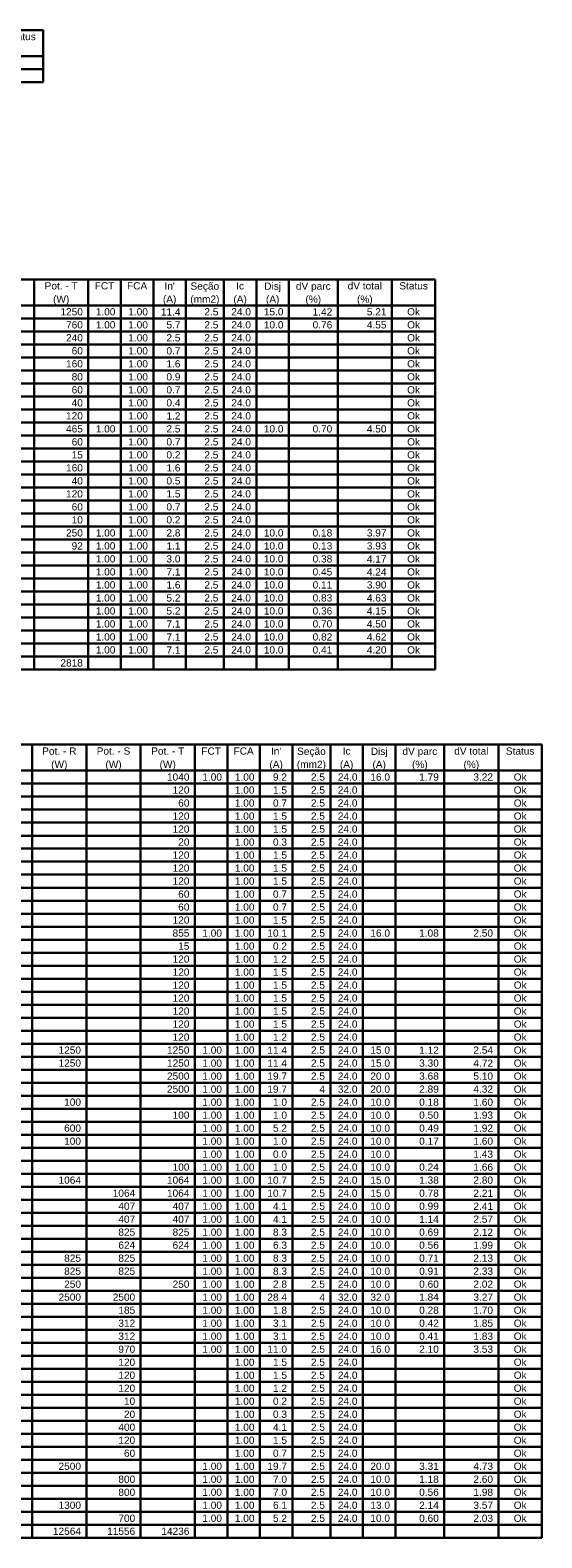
# Model space of a CAD drawing. Header units: millimetres. Extents: x -11 to 95, y -28 to 98.
# Tile 22 of 22: x 77 to 92, y 54 to 98. Entities that reach past the tile are written whole.
import ezdxf

# ---------------------------------------------------------------- set-up
doc = ezdxf.new("R2010")
doc.units = ezdxf.units.MM
doc.header["$MEASUREMENT"] = 0
doc.layers.add('DI-Linhas do quadro', color=1, linetype='Continuous', lineweight=30)
doc.layers.add('DI-Textos do quadro', color=7, linetype='Continuous', lineweight=20)
doc.styles.add('Arial', font='txt')

msp = doc.modelspace()

# ---------------------------------------------------------------- linework, layer by layer
at = {"layer": 'DI-Linhas do quadro', "linetype": 'Continuous'}
for p, q in [((47.892, 97.71), (77.755, 97.71)), ((77.755, 97.71), (77.755, 96.567)), ((47.892, 96.948), (77.755, 96.948)), ((47.892, 96.567), (77.755, 96.567)), ((77.755, 96.186), (77.755, 96.567)), ((47.892, 96.186), (77.755, 96.186)), ((47.624, 90.402), (89.243, 90.402)), ((77.488, 90.402), (77.488, 79.346)), ((79.077, 90.402), (79.077, 79.346)), ((80.03, 90.402), (80.03, 79.346)), ((80.983, 90.402), (80.983, 79.346)), ((81.936, 90.402), (81.936, 79.346)), ((83.048, 90.402), (83.048, 79.346)), ((84.001, 90.402), (84.001, 79.346)), ((84.954, 90.402), (84.954, 79.346)), ((86.384, 90.402), (86.384, 79.346)), ((87.972, 90.402), (87.972, 79.346)), ((89.243, 90.402), (89.243, 79.346)), ((47.624, 89.64), (89.243, 89.64)), ((47.624, 89.259), (89.243, 89.259)), ((47.624, 88.877), (89.243, 88.877)), ((47.624, 88.496), (89.243, 88.496)), ((47.624, 88.115), (89.243, 88.115)), ((47.624, 87.734), (89.243, 87.734)), ((47.624, 87.352), (89.243, 87.352)), ((47.624, 86.971), (89.243, 86.971)), ((47.624, 86.59), (89.243, 86.59)), ((47.624, 86.209), (89.243, 86.209)), ((47.624, 85.828), (89.243, 85.828)), ((47.624, 85.446), (89.243, 85.446)), ((47.624, 85.065), (89.243, 85.065)), ((47.624, 84.684), (89.243, 84.684)), ((47.624, 84.302), (89.243, 84.302)), ((47.624, 83.921), (89.243, 83.921)), ((47.624, 83.54), (89.243, 83.54)), ((47.624, 83.159), (89.243, 83.159)), ((47.624, 82.778), (89.243, 82.778)), ((47.624, 82.396), (89.243, 82.396)), ((47.624, 82.015), (89.243, 82.015)), ((47.624, 81.634), (89.243, 81.634)), ((47.624, 81.253), (89.243, 81.253)), ((47.624, 80.871), (89.243, 80.871)), ((47.624, 80.49), (89.243, 80.49)), ((47.624, 80.109), (89.243, 80.109)), ((47.624, 79.728), (89.243, 79.728)), ((47.624, 79.346), (89.243, 79.346)), ((77.488, 78.965), (77.488, 79.346)), ((79.077, 78.965), (79.077, 79.346)), ((80.03, 78.965), (80.03, 79.346)), ((80.983, 78.965), (80.983, 79.346)), ((81.936, 78.965), (81.936, 79.346)), ((83.048, 78.965), (83.048, 79.346)), ((84.001, 78.965), (84.001, 79.346)), ((84.954, 78.965), (84.954, 79.346)), ((86.384, 78.965), (86.384, 79.346)), ((87.972, 78.965), (87.972, 79.346)), ((89.243, 78.965), (89.243, 79.346)), ((47.624, 78.965), (89.243, 78.965)), ((47.728, 76.763), (92.365, 76.763)), ((77.433, 76.763), (77.433, 53.889)), ((79.022, 76.763), (79.022, 53.889)), ((80.61, 76.763), (80.61, 53.889)), ((82.199, 76.763), (82.199, 53.889)), ((83.152, 76.763), (83.152, 53.889)), ((84.105, 76.763), (84.105, 53.889)), ((85.058, 76.763), (85.058, 53.889)), ((86.17, 76.763), (86.17, 53.889)), ((87.123, 76.763), (87.123, 53.889)), ((88.076, 76.763), (88.076, 53.889)), ((89.506, 76.763), (89.506, 53.889)), ((91.094, 76.763), (91.094, 53.889)), ((92.365, 76.763), (92.365, 53.889)), ((47.728, 76.001), (92.365, 76.001)), ((47.728, 75.619), (92.365, 75.619)), ((47.728, 75.238), (92.365, 75.238)), ((47.728, 74.857), (92.365, 74.857)), ((47.728, 74.476), (92.365, 74.476)), ((47.728, 74.094), (92.365, 74.094)), ((47.728, 73.713), (92.365, 73.713)), ((47.728, 73.332), (92.365, 73.332)), ((47.728, 72.951), (92.365, 72.951)), ((47.728, 72.569), (92.365, 72.569)), ((47.728, 72.188), (92.365, 72.188)), ((47.728, 71.807), (92.365, 71.807)), ((47.728, 71.426), (92.365, 71.426)), ((47.728, 71.044), (92.365, 71.044)), ((47.728, 70.663), (92.365, 70.663)), ((47.728, 70.282), (92.365, 70.282)), ((47.728, 69.901), (92.365, 69.901)), ((47.728, 69.519), (92.365, 69.519)), ((47.728, 69.138), (92.365, 69.138)), ((47.728, 68.757), (92.365, 68.757)), ((47.728, 68.376), (92.365, 68.376)), ((47.728, 67.995), (92.365, 67.995)), ((47.728, 67.613), (92.365, 67.613)), ((47.728, 67.232), (92.365, 67.232)), ((47.728, 66.851), (92.365, 66.851)), ((47.728, 66.469), (92.365, 66.469)), ((47.728, 66.088), (92.365, 66.088)), ((47.728, 65.707), (92.365, 65.707)), ((47.728, 65.326), (92.365, 65.326)), ((47.728, 64.945), (92.365, 64.945)), ((47.728, 64.563), (92.365, 64.563)), ((47.728, 64.182), (92.365, 64.182)), ((47.728, 63.801), (92.365, 63.801)), ((47.728, 63.42), (92.365, 63.42)), ((47.728, 63.038), (92.365, 63.038)), ((47.728, 62.657), (92.365, 62.657)), ((47.728, 62.276), (92.365, 62.276)), ((47.728, 61.895), (92.365, 61.895)), ((47.728, 61.513), (92.365, 61.513)), ((47.728, 61.132), (92.365, 61.132)), ((47.728, 60.751), (92.365, 60.751)), ((47.728, 60.37), (92.365, 60.37)), ((47.728, 59.988), (92.365, 59.988)), ((47.728, 59.607), (92.365, 59.607)), ((47.728, 59.226), (92.365, 59.226)), ((47.728, 58.845), (92.365, 58.845)), ((47.728, 58.464), (92.365, 58.464)), ((47.728, 58.082), (92.365, 58.082)), ((47.728, 57.701), (92.365, 57.701)), ((47.728, 57.32), (92.365, 57.32)), ((47.728, 56.938), (92.365, 56.938)), ((47.728, 56.557), (92.365, 56.557)), ((47.728, 56.176), (92.365, 56.176)), ((47.728, 55.795), (92.365, 55.795)), ((47.728, 55.414), (92.365, 55.414)), ((47.728, 55.032), (92.365, 55.032)), ((47.728, 54.651), (92.365, 54.651)), ((47.728, 54.27), (92.365, 54.27)), ((47.728, 53.889), (92.365, 53.889)), ((47.728, 53.507), (92.365, 53.507)), ((77.433, 53.507), (77.433, 53.889)), ((79.022, 53.507), (79.022, 53.889)), ((80.61, 53.507), (80.61, 53.889)), ((82.199, 53.507), (82.199, 53.889)), ((83.152, 53.507), (83.152, 53.889)), ((84.105, 53.507), (84.105, 53.889)), ((85.058, 53.507), (85.058, 53.889)), ((86.17, 53.507), (86.17, 53.889)), ((87.123, 53.507), (87.123, 53.889)), ((88.076, 53.507), (88.076, 53.889)), ((89.506, 53.507), (89.506, 53.889)), ((91.094, 53.507), (91.094, 53.889)), ((92.365, 53.507), (92.365, 53.889))]:
    msp.add_line(p, q, dxfattribs=at)

# ---------------------------------------------------------------- texts
at = {"layer": 'DI-Textos do quadro', "line_spacing_factor": 0.798, "style": 'Arial'}
for s, insert, char_height, width, attachment_point in [('Status', (77.12, 97.414), 0.2118, 1.52496, 8), ('Pot. - T', (78.283, 90.106), 0.2118, 2.03328, 8), ('FCT', (79.553, 90.106), 0.2118, 0.76248, 8), ('FCA', (80.507, 90.106), 0.2118, 0.76248, 8), ("In'", (81.46, 90.106), 0.2118, 0.76248, 8), ('Seção', (82.492, 90.036), 0.2118, 1.2708, 8), ('Ic', (83.525, 90.106), 0.2118, 0.50832, 8), ('Disj', (84.478, 90.036), 0.2118, 1.01664, 8), ('dV parc', (85.669, 90.036), 0.2118, 1.77912, 8), ('dV total', (87.178, 90.106), 0.2118, 2.03328, 8), ('Status', (88.608, 90.106), 0.2118, 1.52496, 8), ('(W)', (78.283, 89.655), 0.2118, 0.76248, 8), ('(A)', (81.46, 89.655), 0.2118, 0.76248, 8), ('(mm2)', (82.492, 89.655), 0.2118, 1.2708, 8), ('(A)', (83.525, 89.655), 0.2118, 0.76248, 8), ('(A)', (84.478, 89.655), 0.2118, 0.76248, 8), ('(%)', (85.669, 89.655), 0.2118, 0.76248, 8), ('(%)', (87.178, 89.655), 0.2118, 0.76248, 8), ('1250', (78.918, 89.344), 0.2118, 1.01664, 9), ('1.00', (79.871, 89.344), 0.2118, 1.01664, 9), ('1.00', (80.824, 89.344), 0.2118, 1.01664, 9), ('11.4', (81.777, 89.344), 0.2118, 1.01664, 9), ('2.5', (82.889, 89.344), 0.2118, 0.76248, 9), ('24.0', (83.842, 89.344), 0.2118, 1.01664, 9), ('15.0', (84.795, 89.344), 0.2118, 1.01664, 9), ('1.42', (86.225, 89.344), 0.2118, 1.01664, 9), ('5.21', (87.814, 89.344), 0.2118, 1.01664, 9), ('Ok', (88.608, 89.344), 0.2118, 0.50832, 8), ('240', (78.918, 88.581), 0.2118, 0.76248, 9), ('760', (78.918, 88.962), 0.2118, 0.76248, 9), ('1.00', (79.871, 88.962), 0.2118, 1.01664, 9), ('1.00', (80.824, 88.962), 0.2118, 1.01664, 9), ('1.00', (80.824, 88.581), 0.2118, 1.01664, 9), ('5.7', (81.777, 88.962), 0.2118, 0.76248, 9), ('2.5', (81.777, 88.581), 0.2118, 0.76248, 9), ('2.5', (82.889, 88.962), 0.2118, 0.76248, 9), ('2.5', (82.889, 88.581), 0.2118, 0.76248, 9), ('24.0', (83.842, 88.962), 0.2118, 1.01664, 9), ('24.0', (83.842, 88.581), 0.2118, 1.01664, 9), ('10.0', (84.795, 88.962), 0.2118, 1.01664, 9), ('0.76', (86.225, 88.962), 0.2118, 1.01664, 9), ('4.55', (87.814, 88.962), 0.2118, 1.01664, 9), ('Ok', (88.608, 88.962), 0.2118, 0.50832, 8), ('Ok', (88.608, 88.581), 0.2118, 0.50832, 8), ('60', (78.918, 88.2), 0.2118, 0.50832, 9), ('1.00', (80.824, 88.2), 0.2118, 1.01664, 9), ('0.7', (81.777, 88.2), 0.2118, 0.76248, 9), ('2.5', (82.889, 88.2), 0.2118, 0.76248, 9), ('24.0', (83.842, 88.2), 0.2118, 1.01664, 9), ('Ok', (88.608, 88.2), 0.2118, 0.50832, 8), ('160', (78.918, 87.819), 0.2118, 0.76248, 9), ('1.00', (80.824, 87.819), 0.2118, 1.01664, 9), ('1.6', (81.777, 87.819), 0.2118, 0.76248, 9), ('2.5', (82.889, 87.819), 0.2118, 0.76248, 9), ('24.0', (83.842, 87.819), 0.2118, 1.01664, 9), ('Ok', (88.608, 87.819), 0.2118, 0.50832, 8), ('80', (78.918, 87.437), 0.2118, 0.50832, 9), ('1.00', (80.824, 87.437), 0.2118, 1.01664, 9), ('0.9', (81.777, 87.437), 0.2118, 0.76248, 9), ('2.5', (82.889, 87.437), 0.2118, 0.76248, 9), ('24.0', (83.842, 87.437), 0.2118, 1.01664, 9), ('Ok', (88.608, 87.437), 0.2118, 0.50832, 8), ('60', (78.918, 87.056), 0.2118, 0.50832, 9), ('1.00', (80.824, 87.056), 0.2118, 1.01664, 9), ('0.7', (81.777, 87.056), 0.2118, 0.76248, 9), ('2.5', (82.889, 87.056), 0.2118, 0.76248, 9), ('24.0', (83.842, 87.056), 0.2118, 1.01664, 9), ('Ok', (88.608, 87.056), 0.2118, 0.50832, 8), ('40', (78.918, 86.675), 0.2118, 0.50832, 9), ('1.00', (80.824, 86.675), 0.2118, 1.01664, 9), ('0.4', (81.777, 86.675), 0.2118, 0.76248, 9), ('2.5', (82.889, 86.675), 0.2118, 0.76248, 9), ('24.0', (83.842, 86.675), 0.2118, 1.01664, 9), ('Ok', (88.608, 86.675), 0.2118, 0.50832, 8), ('120', (78.918, 86.294), 0.2118, 0.76248, 9), ('1.00', (80.824, 86.294), 0.2118, 1.01664, 9), ('1.2', (81.777, 86.294), 0.2118, 0.76248, 9), ('2.5', (82.889, 86.294), 0.2118, 0.76248, 9), ('24.0', (83.842, 86.294), 0.2118, 1.01664, 9), ('Ok', (88.608, 86.294), 0.2118, 0.50832, 8), ('Ok', (88.608, 85.912), 0.2118, 0.50832, 8), ('465', (78.918, 85.912), 0.2118, 0.76248, 9), ('60', (78.918, 85.531), 0.2118, 0.50832, 9), ('1.00', (79.871, 85.912), 0.2118, 1.01664, 9), ('1.00', (80.824, 85.912), 0.2118, 1.01664, 9), ('1.00', (80.824, 85.531), 0.2118, 1.01664, 9), ('2.5', (81.777, 85.912), 0.2118, 0.76248, 9), ('0.7', (81.777, 85.531), 0.2118, 0.76248, 9), ('2.5', (82.889, 85.912), 0.2118, 0.76248, 9), ('2.5', (82.889, 85.531), 0.2118, 0.76248, 9), ('24.0', (83.842, 85.912), 0.2118, 1.01664, 9), ('24.0', (83.842, 85.531), 0.2118, 1.01664, 9), ('10.0', (84.795, 85.912), 0.2118, 1.01664, 9), ('0.70', (86.225, 85.912), 0.2118, 1.01664, 9), ('4.50', (87.814, 85.912), 0.2118, 1.01664, 9), ('Ok', (88.608, 85.531), 0.2118, 0.50832, 8), ('15', (78.918, 85.15), 0.2118, 0.50832, 9), ('1.00', (80.824, 85.15), 0.2118, 1.01664, 9), ('0.2', (81.777, 85.15), 0.2118, 0.76248, 9), ('2.5', (82.889, 85.15), 0.2118, 0.76248, 9), ('24.0', (83.842, 85.15), 0.2118, 1.01664, 9), ('Ok', (88.608, 85.15), 0.2118, 0.50832, 8), ('160', (78.918, 84.769), 0.2118, 0.76248, 9), ('1.00', (80.824, 84.769), 0.2118, 1.01664, 9), ('1.6', (81.777, 84.769), 0.2118, 0.76248, 9), ('2.5', (82.889, 84.769), 0.2118, 0.76248, 9), ('24.0', (83.842, 84.769), 0.2118, 1.01664, 9), ('Ok', (88.608, 84.769), 0.2118, 0.50832, 8), ('40', (78.918, 84.387), 0.2118, 0.50832, 9), ('1.00', (80.824, 84.387), 0.2118, 1.01664, 9), ('0.5', (81.777, 84.387), 0.2118, 0.76248, 9), ('2.5', (82.889, 84.387), 0.2118, 0.76248, 9), ('24.0', (83.842, 84.387), 0.2118, 1.01664, 9), ('Ok', (88.608, 84.387), 0.2118, 0.50832, 8), ('120', (78.918, 84.006), 0.2118, 0.76248, 9), ('1.00', (80.824, 84.006), 0.2118, 1.01664, 9), ('1.5', (81.777, 84.006), 0.2118, 0.76248, 9), ('2.5', (82.889, 84.006), 0.2118, 0.76248, 9), ('24.0', (83.842, 84.006), 0.2118, 1.01664, 9), ('Ok', (88.608, 84.006), 0.2118, 0.50832, 8), ('60', (78.918, 83.625), 0.2118, 0.50832, 9), ('1.00', (80.824, 83.625), 0.2118, 1.01664, 9), ('0.7', (81.777, 83.625), 0.2118, 0.76248, 9), ('2.5', (82.889, 83.625), 0.2118, 0.76248, 9), ('24.0', (83.842, 83.625), 0.2118, 1.01664, 9), ('Ok', (88.608, 83.625), 0.2118, 0.50832, 8), ('250', (78.918, 82.862), 0.2118, 0.76248, 9), ('10', (78.918, 83.244), 0.2118, 0.50832, 9), ('1.00', (79.871, 82.862), 0.2118, 1.01664, 9), ('1.00', (80.824, 83.244), 0.2118, 1.01664, 9), ('1.00', (80.824, 82.862), 0.2118, 1.01664, 9), ('2.8', (81.777, 82.862), 0.2118, 0.76248, 9), ('0.2', (81.777, 83.244), 0.2118, 0.76248, 9), ('2.5', (82.889, 83.244), 0.2118, 0.76248, 9), ('2.5', (82.889, 82.862), 0.2118, 0.76248, 9), ('24.0', (83.842, 83.244), 0.2118, 1.01664, 9), ('24.0', (83.842, 82.862), 0.2118, 1.01664, 9), ('10.0', (84.795, 82.862), 0.2118, 1.01664, 9), ('0.18', (86.225, 82.862), 0.2118, 1.01664, 9), ('3.97', (87.814, 82.862), 0.2118, 1.01664, 9), ('Ok', (88.608, 83.244), 0.2118, 0.50832, 8), ('Ok', (88.608, 82.862), 0.2118, 0.50832, 8), ('92', (78.918, 82.481), 0.2118, 0.50832, 9), ('1.00', (79.871, 82.481), 0.2118, 1.01664, 9), ('1.00', (80.824, 82.481), 0.2118, 1.01664, 9), ('1.1', (81.777, 82.481), 0.2118, 0.76248, 9), ('2.5', (82.889, 82.481), 0.2118, 0.76248, 9), ('24.0', (83.842, 82.481), 0.2118, 1.01664, 9), ('10.0', (84.795, 82.481), 0.2118, 1.01664, 9), ('0.13', (86.225, 82.481), 0.2118, 1.01664, 9), ('3.93', (87.814, 82.481), 0.2118, 1.01664, 9), ('Ok', (88.608, 82.481), 0.2118, 0.50832, 8), ('1.00', (79.871, 82.1), 0.2118, 1.01664, 9), ('1.00', (80.824, 82.1), 0.2118, 1.01664, 9), ('3.0', (81.777, 82.1), 0.2118, 0.76248, 9), ('2.5', (82.889, 82.1), 0.2118, 0.76248, 9), ('24.0', (83.842, 82.1), 0.2118, 1.01664, 9), ('10.0', (84.795, 82.1), 0.2118, 1.01664, 9), ('0.38', (86.225, 82.1), 0.2118, 1.01664, 9), ('4.17', (87.814, 82.1), 0.2118, 1.01664, 9), ('Ok', (88.608, 82.1), 0.2118, 0.50832, 8), ('1.00', (79.871, 81.719), 0.2118, 1.01664, 9), ('1.00', (80.824, 81.719), 0.2118, 1.01664, 9), ('7.1', (81.777, 81.719), 0.2118, 0.76248, 9), ('2.5', (82.889, 81.719), 0.2118, 0.76248, 9), ('24.0', (83.842, 81.719), 0.2118, 1.01664, 9), ('10.0', (84.795, 81.719), 0.2118, 1.01664, 9), ('0.45', (86.225, 81.719), 0.2118, 1.01664, 9), ('4.24', (87.814, 81.719), 0.2118, 1.01664, 9), ('Ok', (88.608, 81.719), 0.2118, 0.50832, 8), ('1.00', (79.871, 81.337), 0.2118, 1.01664, 9), ('1.00', (80.824, 81.337), 0.2118, 1.01664, 9), ('1.6', (81.777, 81.337), 0.2118, 0.76248, 9), ('2.5', (82.889, 81.337), 0.2118, 0.76248, 9), ('24.0', (83.842, 81.337), 0.2118, 1.01664, 9), ('10.0', (84.795, 81.337), 0.2118, 1.01664, 9), ('0.11', (86.225, 81.337), 0.2118, 1.01664, 9), ('3.90', (87.814, 81.337), 0.2118, 1.01664, 9), ('Ok', (88.608, 81.337), 0.2118, 0.50832, 8), ('1.00', (79.871, 80.956), 0.2118, 1.01664, 9), ('1.00', (80.824, 80.956), 0.2118, 1.01664, 9), ('5.2', (81.777, 80.956), 0.2118, 0.76248, 9), ('2.5', (82.889, 80.956), 0.2118, 0.76248, 9), ('24.0', (83.842, 80.956), 0.2118, 1.01664, 9), ('10.0', (84.795, 80.956), 0.2118, 1.01664, 9), ('0.83', (86.225, 80.956), 0.2118, 1.01664, 9), ('4.63', (87.814, 80.956), 0.2118, 1.01664, 9), ('Ok', (88.608, 80.956), 0.2118, 0.50832, 8), ('1.00', (79.871, 80.575), 0.2118, 1.01664, 9), ('1.00', (79.871, 80.194), 0.2118, 1.01664, 9), ('1.00', (80.824, 80.575), 0.2118, 1.01664, 9), ('1.00', (80.824, 80.194), 0.2118, 1.01664, 9), ('5.2', (81.777, 80.575), 0.2118, 0.76248, 9), ('7.1', (81.777, 80.194), 0.2118, 0.76248, 9), ('2.5', (82.889, 80.575), 0.2118, 0.76248, 9), ('2.5', (82.889, 80.194), 0.2118, 0.76248, 9), ('24.0', (83.842, 80.575), 0.2118, 1.01664, 9), ('24.0', (83.842, 80.194), 0.2118, 1.01664, 9), ('10.0', (84.795, 80.575), 0.2118, 1.01664, 9), ('10.0', (84.795, 80.194), 0.2118, 1.01664, 9), ('0.36', (86.225, 80.575), 0.2118, 1.01664, 9), ('0.70', (86.225, 80.194), 0.2118, 1.01664, 9), ('4.15', (87.814, 80.575), 0.2118, 1.01664, 9), ('4.50', (87.814, 80.194), 0.2118, 1.01664, 9), ('Ok', (88.608, 80.575), 0.2118, 0.50832, 8), ('Ok', (88.608, 80.194), 0.2118, 0.50832, 8), ('1.00', (79.871, 79.812), 0.2118, 1.01664, 9), ('1.00', (80.824, 79.812), 0.2118, 1.01664, 9), ('7.1', (81.777, 79.812), 0.2118, 0.76248, 9), ('2.5', (82.889, 79.812), 0.2118, 0.76248, 9), ('24.0', (83.842, 79.812), 0.2118, 1.01664, 9), ('10.0', (84.795, 79.812), 0.2118, 1.01664, 9), ('0.82', (86.225, 79.812), 0.2118, 1.01664, 9), ('4.62', (87.814, 79.812), 0.2118, 1.01664, 9), ('Ok', (88.608, 79.812), 0.2118, 0.50832, 8), ('1.00', (79.871, 79.431), 0.2118, 1.01664, 9), ('1.00', (80.824, 79.431), 0.2118, 1.01664, 9), ('7.1', (81.777, 79.431), 0.2118, 0.76248, 9), ('2.5', (82.889, 79.431), 0.2118, 0.76248, 9), ('24.0', (83.842, 79.431), 0.2118, 1.01664, 9), ('10.0', (84.795, 79.431), 0.2118, 1.01664, 9), ('0.41', (86.225, 79.431), 0.2118, 1.01664, 9), ('4.20', (87.814, 79.431), 0.2118, 1.01664, 9), ('Ok', (88.608, 79.431), 0.2118, 0.50832, 8), ('2818', (78.918, 79.05), 0.2118, 1.01664, 9), ('Pot. - R', (78.227, 76.467), 0.2118, 2.03328, 8), ('Pot. - S', (79.816, 76.467), 0.2118, 2.03328, 8), ('Pot. - T', (81.404, 76.467), 0.2118, 2.03328, 8), ('FCT', (82.675, 76.467), 0.2118, 0.76248, 8), ('FCA', (83.628, 76.467), 0.2118, 0.76248, 8), ("In'", (84.581, 76.467), 0.2118, 0.76248, 8), ('Seção', (85.614, 76.397), 0.2118, 1.2708, 8), ('Ic', (86.646, 76.467), 0.2118, 0.50832, 8), ('Disj', (87.6, 76.397), 0.2118, 1.01664, 8), ('dV parc', (88.791, 76.397), 0.2118, 1.77912, 8), ('dV total', (90.3, 76.467), 0.2118, 2.03328, 8), ('Status', (91.73, 76.467), 0.2118, 1.52496, 8), ('(W)', (78.227, 76.015), 0.2118, 0.76248, 8), ('(W)', (79.816, 76.015), 0.2118, 0.76248, 8), ('(W)', (81.404, 76.015), 0.2118, 0.76248, 8), ('(A)', (84.581, 76.015), 0.2118, 0.76248, 8), ('(mm2)', (85.614, 76.015), 0.2118, 1.2708, 8), ('(A)', (86.646, 76.015), 0.2118, 0.76248, 8), ('(A)', (87.6, 76.015), 0.2118, 0.76248, 8), ('(%)', (88.791, 76.015), 0.2118, 0.76248, 8), ('(%)', (90.3, 76.015), 0.2118, 0.76248, 8), ('1040', (82.04, 75.704), 0.2118, 1.01664, 9), ('120', (82.04, 75.323), 0.2118, 0.76248, 9), ('1.00', (82.993, 75.704), 0.2118, 1.01664, 9), ('1.00', (83.946, 75.704), 0.2118, 1.01664, 9), ('1.00', (83.946, 75.323), 0.2118, 1.01664, 9), ('9.2', (84.899, 75.704), 0.2118, 0.76248, 9), ('1.5', (84.899, 75.323), 0.2118, 0.76248, 9), ('2.5', (86.011, 75.704), 0.2118, 0.76248, 9), ('2.5', (86.011, 75.323), 0.2118, 0.76248, 9), ('24.0', (86.964, 75.704), 0.2118, 1.01664, 9), ('24.0', (86.964, 75.323), 0.2118, 1.01664, 9), ('16.0', (87.917, 75.704), 0.2118, 1.01664, 9), ('1.79', (89.347, 75.704), 0.2118, 1.01664, 9), ('3.22', (90.935, 75.704), 0.2118, 1.01664, 9), ('Ok', (91.73, 75.704), 0.2118, 0.50832, 8), ('Ok', (91.73, 75.323), 0.2118, 0.50832, 8), ('60', (82.04, 74.942), 0.2118, 0.50832, 9), ('1.00', (83.946, 74.942), 0.2118, 1.01664, 9), ('0.7', (84.899, 74.942), 0.2118, 0.76248, 9), ('2.5', (86.011, 74.942), 0.2118, 0.76248, 9), ('24.0', (86.964, 74.942), 0.2118, 1.01664, 9), ('Ok', (91.73, 74.942), 0.2118, 0.50832, 8), ('120', (82.04, 74.56), 0.2118, 0.76248, 9), ('1.00', (83.946, 74.56), 0.2118, 1.01664, 9), ('1.5', (84.899, 74.56), 0.2118, 0.76248, 9), ('2.5', (86.011, 74.56), 0.2118, 0.76248, 9), ('24.0', (86.964, 74.56), 0.2118, 1.01664, 9), ('Ok', (91.73, 74.56), 0.2118, 0.50832, 8), ('120', (82.04, 74.179), 0.2118, 0.76248, 9), ('1.00', (83.946, 74.179), 0.2118, 1.01664, 9), ('1.5', (84.899, 74.179), 0.2118, 0.76248, 9), ('2.5', (86.011, 74.179), 0.2118, 0.76248, 9), ('24.0', (86.964, 74.179), 0.2118, 1.01664, 9), ('Ok', (91.73, 74.179), 0.2118, 0.50832, 8), ('20', (82.04, 73.798), 0.2118, 0.50832, 9), ('1.00', (83.946, 73.798), 0.2118, 1.01664, 9), ('0.3', (84.899, 73.798), 0.2118, 0.76248, 9), ('2.5', (86.011, 73.798), 0.2118, 0.76248, 9), ('24.0', (86.964, 73.798), 0.2118, 1.01664, 9), ('Ok', (91.73, 73.798), 0.2118, 0.50832, 8), ('120', (82.04, 73.417), 0.2118, 0.76248, 9), ('1.00', (83.946, 73.417), 0.2118, 1.01664, 9), ('1.5', (84.899, 73.417), 0.2118, 0.76248, 9), ('2.5', (86.011, 73.417), 0.2118, 0.76248, 9), ('24.0', (86.964, 73.417), 0.2118, 1.01664, 9), ('Ok', (91.73, 73.417), 0.2118, 0.50832, 8), ('120', (82.04, 73.035), 0.2118, 0.76248, 9), ('120', (82.04, 72.654), 0.2118, 0.76248, 9), ('1.00', (83.946, 73.035), 0.2118, 1.01664, 9), ('1.00', (83.946, 72.654), 0.2118, 1.01664, 9), ('1.5', (84.899, 73.035), 0.2118, 0.76248, 9), ('2.5', (86.011, 73.035), 0.2118, 0.76248, 9), ('2.5', (86.011, 72.654), 0.2118, 0.76248, 9), ('24.0', (86.964, 73.035), 0.2118, 1.01664, 9), ('24.0', (86.964, 72.654), 0.2118, 1.01664, 9), ('Ok', (91.73, 73.035), 0.2118, 0.50832, 8), ('Ok', (91.73, 72.654), 0.2118, 0.50832, 8), ('60', (82.04, 72.273), 0.2118, 0.50832, 9), ('1.00', (83.946, 72.273), 0.2118, 1.01664, 9), ('0.7', (84.899, 72.273), 0.2118, 0.76248, 9), ('1.5', (84.899, 72.654), 0.2118, 0.76248, 9), ('2.5', (86.011, 72.273), 0.2118, 0.76248, 9), ('24.0', (86.964, 72.273), 0.2118, 1.01664, 9), ('Ok', (91.73, 72.273), 0.2118, 0.50832, 8), ('60', (82.04, 71.892), 0.2118, 0.50832, 9), ('1.00', (83.946, 71.892), 0.2118, 1.01664, 9), ('0.7', (84.899, 71.892), 0.2118, 0.76248, 9), ('2.5', (86.011, 71.892), 0.2118, 0.76248, 9), ('24.0', (86.964, 71.892), 0.2118, 1.01664, 9), ('Ok', (91.73, 71.892), 0.2118, 0.50832, 8), ('120', (82.04, 71.511), 0.2118, 0.76248, 9), ('1.00', (83.946, 71.511), 0.2118, 1.01664, 9), ('1.5', (84.899, 71.511), 0.2118, 0.76248, 9), ('2.5', (86.011, 71.511), 0.2118, 0.76248, 9), ('24.0', (86.964, 71.511), 0.2118, 1.01664, 9), ('Ok', (91.73, 71.511), 0.2118, 0.50832, 8), ('855', (82.04, 71.129), 0.2118, 0.76248, 9), ('1.00', (82.993, 71.129), 0.2118, 1.01664, 9), ('1.00', (83.946, 71.129), 0.2118, 1.01664, 9), ('10.1', (84.899, 71.129), 0.2118, 1.01664, 9), ('2.5', (86.011, 71.129), 0.2118, 0.76248, 9), ('24.0', (86.964, 71.129), 0.2118, 1.01664, 9), ('16.0', (87.917, 71.129), 0.2118, 1.01664, 9), ('1.08', (89.347, 71.129), 0.2118, 1.01664, 9), ('2.50', (90.935, 71.129), 0.2118, 1.01664, 9), ('Ok', (91.73, 71.129), 0.2118, 0.50832, 8), ('15', (82.04, 70.748), 0.2118, 0.50832, 9), ('1.00', (83.946, 70.748), 0.2118, 1.01664, 9), ('0.2', (84.899, 70.748), 0.2118, 0.76248, 9), ('2.5', (86.011, 70.748), 0.2118, 0.76248, 9), ('24.0', (86.964, 70.748), 0.2118, 1.01664, 9), ('Ok', (91.73, 70.748), 0.2118, 0.50832, 8), ('120', (82.04, 70.367), 0.2118, 0.76248, 9), ('1.00', (83.946, 70.367), 0.2118, 1.01664, 9), ('1.2', (84.899, 70.367), 0.2118, 0.76248, 9), ('2.5', (86.011, 70.367), 0.2118, 0.76248, 9), ('24.0', (86.964, 70.367), 0.2118, 1.01664, 9), ('Ok', (91.73, 70.367), 0.2118, 0.50832, 8), ('120', (82.04, 69.986), 0.2118, 0.76248, 9), ('120', (82.04, 69.604), 0.2118, 0.76248, 9), ('1.00', (83.946, 69.986), 0.2118, 1.01664, 9), ('1.00', (83.946, 69.604), 0.2118, 1.01664, 9), ('1.5', (84.899, 69.986), 0.2118, 0.76248, 9), ('1.5', (84.899, 69.604), 0.2118, 0.76248, 9), ('2.5', (86.011, 69.986), 0.2118, 0.76248, 9), ('2.5', (86.011, 69.604), 0.2118, 0.76248, 9), ('24.0', (86.964, 69.986), 0.2118, 1.01664, 9), ('24.0', (86.964, 69.604), 0.2118, 1.01664, 9), ('Ok', (91.73, 69.986), 0.2118, 0.50832, 8), ('Ok', (91.73, 69.604), 0.2118, 0.50832, 8), ('120', (82.04, 69.223), 0.2118, 0.76248, 9), ('1.00', (83.946, 69.223), 0.2118, 1.01664, 9), ('1.5', (84.899, 69.223), 0.2118, 0.76248, 9), ('2.5', (86.011, 69.223), 0.2118, 0.76248, 9), ('24.0', (86.964, 69.223), 0.2118, 1.01664, 9), ('Ok', (91.73, 69.223), 0.2118, 0.50832, 8), ('120', (82.04, 68.842), 0.2118, 0.76248, 9), ('1.00', (83.946, 68.842), 0.2118, 1.01664, 9), ('1.5', (84.899, 68.842), 0.2118, 0.76248, 9), ('2.5', (86.011, 68.842), 0.2118, 0.76248, 9), ('24.0', (86.964, 68.842), 0.2118, 1.01664, 9), ('Ok', (91.73, 68.842), 0.2118, 0.50832, 8), ('120', (82.04, 68.461), 0.2118, 0.76248, 9), ('1.00', (83.946, 68.461), 0.2118, 1.01664, 9), ('1.5', (84.899, 68.461), 0.2118, 0.76248, 9), ('2.5', (86.011, 68.461), 0.2118, 0.76248, 9), ('24.0', (86.964, 68.461), 0.2118, 1.01664, 9), ('Ok', (91.73, 68.461), 0.2118, 0.50832, 8), ('120', (82.04, 68.079), 0.2118, 0.76248, 9), ('1.00', (83.946, 68.079), 0.2118, 1.01664, 9), ('1.2', (84.899, 68.079), 0.2118, 0.76248, 9), ('2.5', (86.011, 68.079), 0.2118, 0.76248, 9), ('24.0', (86.964, 68.079), 0.2118, 1.01664, 9), ('Ok', (91.73, 68.079), 0.2118, 0.50832, 8), ('1250', (78.863, 67.698), 0.2118, 1.01664, 9), ('1250', (82.04, 67.698), 0.2118, 1.01664, 9), ('1.00', (82.993, 67.698), 0.2118, 1.01664, 9), ('1.00', (83.946, 67.698), 0.2118, 1.01664, 9), ('11.4', (84.899, 67.698), 0.2118, 1.01664, 9), ('2.5', (86.011, 67.698), 0.2118, 0.76248, 9), ('24.0', (86.964, 67.698), 0.2118, 1.01664, 9), ('15.0', (87.917, 67.698), 0.2118, 1.01664, 9), ('1.12', (89.347, 67.698), 0.2118, 1.01664, 9), ('2.54', (90.935, 67.698), 0.2118, 1.01664, 9), ('Ok', (91.73, 67.698), 0.2118, 0.50832, 8), ('1250', (78.863, 67.317), 0.2118, 1.01664, 9), ('2500', (82.04, 66.936), 0.2118, 1.01664, 9), ('1250', (82.04, 67.317), 0.2118, 1.01664, 9), ('1.00', (82.993, 67.317), 0.2118, 1.01664, 9), ('1.00', (82.993, 66.936), 0.2118, 1.01664, 9), ('1.00', (83.946, 67.317), 0.2118, 1.01664, 9), ('1.00', (83.946, 66.936), 0.2118, 1.01664, 9), ('11.4', (84.899, 67.317), 0.2118, 1.01664, 9), ('19.7', (84.899, 66.936), 0.2118, 1.01664, 9), ('2.5', (86.011, 67.317), 0.2118, 0.76248, 9), ('2.5', (86.011, 66.936), 0.2118, 0.76248, 9), ('24.0', (86.964, 67.317), 0.2118, 1.01664, 9), ('24.0', (86.964, 66.936), 0.2118, 1.01664, 9), ('20.0', (87.917, 66.936), 0.2118, 1.01664, 9), ('15.0', (87.917, 67.317), 0.2118, 1.01664, 9), ('3.30', (89.347, 67.317), 0.2118, 1.01664, 9), ('3.68', (89.347, 66.936), 0.2118, 1.01664, 9), ('4.72', (90.935, 67.317), 0.2118, 1.01664, 9), ('5.10', (90.935, 66.936), 0.2118, 1.01664, 9), ('Ok', (91.73, 67.317), 0.2118, 0.50832, 8), ('Ok', (91.73, 66.936), 0.2118, 0.50832, 8), ('2500', (82.04, 66.554), 0.2118, 1.01664, 9), ('1.00', (82.993, 66.554), 0.2118, 1.01664, 9), ('1.00', (83.946, 66.554), 0.2118, 1.01664, 9), ('19.7', (84.899, 66.554), 0.2118, 1.01664, 9), ('4', (86.011, 66.554), 0.212, 0.25416, 9), ('32.0', (86.964, 66.554), 0.2118, 1.01664, 9), ('20.0', (87.917, 66.554), 0.2118, 1.01664, 9), ('2.89', (89.347, 66.554), 0.2118, 1.01664, 9), ('4.32', (90.935, 66.554), 0.2118, 1.01664, 9), ('Ok', (91.73, 66.554), 0.2118, 0.50832, 8), ('100', (78.863, 66.173), 0.2118, 0.76248, 9), ('1.00', (82.993, 66.173), 0.2118, 1.01664, 9), ('1.00', (83.946, 66.173), 0.2118, 1.01664, 9), ('1.0', (84.899, 66.173), 0.2118, 0.76248, 9), ('2.5', (86.011, 66.173), 0.2118, 0.76248, 9), ('24.0', (86.964, 66.173), 0.2118, 1.01664, 9), ('10.0', (87.917, 66.173), 0.2118, 1.01664, 9), ('0.18', (89.347, 66.173), 0.2118, 1.01664, 9), ('1.60', (90.935, 66.173), 0.2118, 1.01664, 9), ('Ok', (91.73, 66.173), 0.2118, 0.50832, 8), ('100', (82.04, 65.792), 0.2118, 0.76248, 9), ('1.00', (82.993, 65.792), 0.2118, 1.01664, 9), ('1.00', (83.946, 65.792), 0.2118, 1.01664, 9), ('1.0', (84.899, 65.792), 0.2118, 0.76248, 9), ('2.5', (86.011, 65.792), 0.2118, 0.76248, 9), ('24.0', (86.964, 65.792), 0.2118, 1.01664, 9), ('10.0', (87.917, 65.792), 0.2118, 1.01664, 9), ('0.50', (89.347, 65.792), 0.2118, 1.01664, 9), ('1.93', (90.935, 65.792), 0.2118, 1.01664, 9), ('Ok', (91.73, 65.792), 0.2118, 0.50832, 8), ('600', (78.863, 65.411), 0.2118, 0.76248, 9), ('1.00', (82.993, 65.411), 0.2118, 1.01664, 9), ('1.00', (83.946, 65.411), 0.2118, 1.01664, 9), ('5.2', (84.899, 65.411), 0.2118, 0.76248, 9), ('2.5', (86.011, 65.411), 0.2118, 0.76248, 9), ('24.0', (86.964, 65.411), 0.2118, 1.01664, 9), ('10.0', (87.917, 65.411), 0.2118, 1.01664, 9), ('0.49', (89.347, 65.411), 0.2118, 1.01664, 9), ('1.92', (90.935, 65.411), 0.2118, 1.01664, 9), ('Ok', (91.73, 65.411), 0.2118, 0.50832, 8), ('100', (78.863, 65.029), 0.2118, 0.76248, 9), ('1.00', (82.993, 65.029), 0.2118, 1.01664, 9), ('1.00', (83.946, 65.029), 0.2118, 1.01664, 9), ('1.0', (84.899, 65.029), 0.2118, 0.76248, 9), ('2.5', (86.011, 65.029), 0.2118, 0.76248, 9), ('24.0', (86.964, 65.029), 0.2118, 1.01664, 9), ('10.0', (87.917, 65.029), 0.2118, 1.01664, 9), ('0.17', (89.347, 65.029), 0.2118, 1.01664, 9), ('1.60', (90.935, 65.029), 0.2118, 1.01664, 9), ('Ok', (91.73, 65.029), 0.2118, 0.50832, 8), ('100', (82.04, 64.267), 0.2118, 0.76248, 9), ('1.00', (82.993, 64.648), 0.2118, 1.01664, 9), ('1.00', (82.993, 64.267), 0.2118, 1.01664, 9), ('1.00', (83.946, 64.648), 0.2118, 1.01664, 9), ('1.00', (83.946, 64.267), 0.2118, 1.01664, 9), ('0.0', (84.899, 64.648), 0.2118, 0.76248, 9), ('1.0', (84.899, 64.267), 0.2118, 0.76248, 9), ('2.5', (86.011, 64.648), 0.2118, 0.76248, 9), ('2.5', (86.011, 64.267), 0.2118, 0.76248, 9), ('24.0', (86.964, 64.648), 0.2118, 1.01664, 9), ('24.0', (86.964, 64.267), 0.2118, 1.01664, 9), ('10.0', (87.917, 64.648), 0.2118, 1.01664, 9), ('10.0', (87.917, 64.267), 0.2118, 1.01664, 9), ('0.24', (89.347, 64.267), 0.2118, 1.01664, 9), ('1.43', (90.935, 64.648), 0.2118, 1.01664, 9), ('1.66', (90.935, 64.267), 0.2118, 1.01664, 9), ('Ok', (91.73, 64.648), 0.2118, 0.50832, 8), ('Ok', (91.73, 64.267), 0.2118, 0.50832, 8), ('1064', (78.863, 63.886), 0.2118, 1.01664, 9), ('1064', (82.04, 63.886), 0.2118, 1.01664, 9), ('1.00', (82.993, 63.886), 0.2118, 1.01664, 9), ('1.00', (83.946, 63.886), 0.2118, 1.01664, 9), ('10.7', (84.899, 63.886), 0.2118, 1.01664, 9), ('2.5', (86.011, 63.886), 0.2118, 0.76248, 9), ('24.0', (86.964, 63.886), 0.2118, 1.01664, 9), ('15.0', (87.917, 63.886), 0.2118, 1.01664, 9), ('1.38', (89.347, 63.886), 0.2118, 1.01664, 9), ('2.80', (90.935, 63.886), 0.2118, 1.01664, 9), ('Ok', (91.73, 63.886), 0.2118, 0.50832, 8), ('1064', (80.451, 63.504), 0.2118, 1.01664, 9), ('1064', (82.04, 63.504), 0.2118, 1.01664, 9), ('1.00', (82.993, 63.504), 0.2118, 1.01664, 9), ('1.00', (83.946, 63.504), 0.2118, 1.01664, 9), ('10.7', (84.899, 63.504), 0.2118, 1.01664, 9), ('2.5', (86.011, 63.504), 0.2118, 0.76248, 9), ('24.0', (86.964, 63.504), 0.2118, 1.01664, 9), ('15.0', (87.917, 63.504), 0.2118, 1.01664, 9), ('0.78', (89.347, 63.504), 0.2118, 1.01664, 9), ('2.21', (90.935, 63.504), 0.2118, 1.01664, 9), ('Ok', (91.73, 63.504), 0.2118, 0.50832, 8), ('407', (80.451, 63.123), 0.2118, 0.76248, 9), ('407', (82.04, 63.123), 0.2118, 0.76248, 9), ('1.00', (82.993, 63.123), 0.2118, 1.01664, 9), ('1.00', (83.946, 63.123), 0.2118, 1.01664, 9), ('4.1', (84.899, 63.123), 0.2118, 0.76248, 9), ('2.5', (86.011, 63.123), 0.2118, 0.76248, 9), ('24.0', (86.964, 63.123), 0.2118, 1.01664, 9), ('10.0', (87.917, 63.123), 0.2118, 1.01664, 9), ('0.99', (89.347, 63.123), 0.2118, 1.01664, 9), ('2.41', (90.935, 63.123), 0.2118, 1.01664, 9), ('Ok', (91.73, 63.123), 0.2118, 0.50832, 8), ('407', (80.451, 62.742), 0.2118, 0.76248, 9), ('407', (82.04, 62.742), 0.2118, 0.76248, 9), ('1.00', (82.993, 62.742), 0.2118, 1.01664, 9), ('1.00', (83.946, 62.742), 0.2118, 1.01664, 9), ('4.1', (84.899, 62.742), 0.2118, 0.76248, 9), ('2.5', (86.011, 62.742), 0.2118, 0.76248, 9), ('24.0', (86.964, 62.742), 0.2118, 1.01664, 9), ('10.0', (87.917, 62.742), 0.2118, 1.01664, 9), ('1.14', (89.347, 62.742), 0.2118, 1.01664, 9), ('2.57', (90.935, 62.742), 0.2118, 1.01664, 9), ('Ok', (91.73, 62.742), 0.2118, 0.50832, 8), ('825', (80.451, 62.361), 0.2118, 0.76248, 9), ('825', (82.04, 62.361), 0.2118, 0.76248, 9), ('1.00', (82.993, 62.361), 0.2118, 1.01664, 9), ('1.00', (83.946, 62.361), 0.2118, 1.01664, 9), ('8.3', (84.899, 62.361), 0.2118, 0.76248, 9), ('2.5', (86.011, 62.361), 0.2118, 0.76248, 9), ('24.0', (86.964, 62.361), 0.2118, 1.01664, 9), ('10.0', (87.917, 62.361), 0.2118, 1.01664, 9), ('0.69', (89.347, 62.361), 0.2118, 1.01664, 9), ('2.12', (90.935, 62.361), 0.2118, 1.01664, 9), ('Ok', (91.73, 62.361), 0.2118, 0.50832, 8), ('624', (80.451, 61.98), 0.2118, 0.76248, 9), ('624', (82.04, 61.98), 0.2118, 0.76248, 9), ('1.00', (82.993, 61.98), 0.2118, 1.01664, 9), ('1.00', (83.946, 61.98), 0.2118, 1.01664, 9), ('6.3', (84.899, 61.98), 0.2118, 0.76248, 9), ('2.5', (86.011, 61.98), 0.2118, 0.76248, 9), ('24.0', (86.964, 61.98), 0.2118, 1.01664, 9), ('10.0', (87.917, 61.98), 0.2118, 1.01664, 9), ('0.56', (89.347, 61.98), 0.2118, 1.01664, 9), ('1.99', (90.935, 61.98), 0.2118, 1.01664, 9), ('Ok', (91.73, 61.98), 0.2118, 0.50832, 8), ('Ok', (91.73, 61.598), 0.2118, 0.50832, 8), ('825', (78.863, 61.598), 0.2118, 0.76248, 9), ('825', (78.863, 61.217), 0.2118, 0.76248, 9), ('825', (80.451, 61.598), 0.2118, 0.76248, 9), ('825', (80.451, 61.217), 0.2118, 0.76248, 9), ('1.00', (82.993, 61.598), 0.2118, 1.01664, 9), ('1.00', (82.993, 61.217), 0.2118, 1.01664, 9), ('1.00', (83.946, 61.598), 0.2118, 1.01664, 9), ('1.00', (83.946, 61.217), 0.2118, 1.01664, 9), ('8.3', (84.899, 61.598), 0.2118, 0.76248, 9), ('8.3', (84.899, 61.217), 0.2118, 0.76248, 9), ('2.5', (86.011, 61.598), 0.2118, 0.76248, 9), ('2.5', (86.011, 61.217), 0.2118, 0.76248, 9), ('24.0', (86.964, 61.598), 0.2118, 1.01664, 9), ('24.0', (86.964, 61.217), 0.2118, 1.01664, 9), ('10.0', (87.917, 61.598), 0.2118, 1.01664, 9), ('10.0', (87.917, 61.217), 0.2118, 1.01664, 9), ('0.71', (89.347, 61.598), 0.2118, 1.01664, 9), ('0.91', (89.347, 61.217), 0.2118, 1.01664, 9), ('2.13', (90.935, 61.598), 0.2118, 1.01664, 9), ('2.33', (90.935, 61.217), 0.2118, 1.01664, 9), ('Ok', (91.73, 61.217), 0.2118, 0.50832, 8), ('250', (78.863, 60.836), 0.2118, 0.76248, 9), ('250', (82.04, 60.836), 0.2118, 0.76248, 9), ('1.00', (82.993, 60.836), 0.2118, 1.01664, 9), ('1.00', (83.946, 60.836), 0.2118, 1.01664, 9), ('2.8', (84.899, 60.836), 0.2118, 0.76248, 9), ('2.5', (86.011, 60.836), 0.2118, 0.76248, 9), ('24.0', (86.964, 60.836), 0.2118, 1.01664, 9), ('10.0', (87.917, 60.836), 0.2118, 1.01664, 9), ('0.60', (89.347, 60.836), 0.2118, 1.01664, 9), ('2.02', (90.935, 60.836), 0.2118, 1.01664, 9), ('Ok', (91.73, 60.836), 0.2118, 0.50832, 8), ('2500', (78.863, 60.455), 0.2118, 1.01664, 9), ('2500', (80.451, 60.455), 0.2118, 1.01664, 9), ('1.00', (82.993, 60.455), 0.2118, 1.01664, 9), ('1.00', (83.946, 60.455), 0.2118, 1.01664, 9), ('28.4', (84.899, 60.455), 0.2118, 1.01664, 9), ('4', (86.011, 60.455), 0.212, 0.25416, 9), ('32.0', (86.964, 60.455), 0.2118, 1.01664, 9), ('32.0', (87.917, 60.455), 0.2118, 1.01664, 9), ('1.84', (89.347, 60.455), 0.2118, 1.01664, 9), ('3.27', (90.935, 60.455), 0.2118, 1.01664, 9), ('Ok', (91.73, 60.455), 0.2118, 0.50832, 8), ('185', (80.451, 60.073), 0.2118, 0.76248, 9), ('1.00', (82.993, 60.073), 0.2118, 1.01664, 9), ('1.00', (83.946, 60.073), 0.2118, 1.01664, 9), ('1.8', (84.899, 60.073), 0.2118, 0.76248, 9), ('2.5', (86.011, 60.073), 0.2118, 0.76248, 9), ('24.0', (86.964, 60.073), 0.2118, 1.01664, 9), ('10.0', (87.917, 60.073), 0.2118, 1.01664, 9), ('0.28', (89.347, 60.073), 0.2118, 1.01664, 9), ('1.70', (90.935, 60.073), 0.2118, 1.01664, 9), ('Ok', (91.73, 60.073), 0.2118, 0.50832, 8), ('312', (80.451, 59.692), 0.2118, 0.76248, 9), ('1.00', (82.993, 59.692), 0.2118, 1.01664, 9), ('1.00', (83.946, 59.692), 0.2118, 1.01664, 9), ('3.1', (84.899, 59.692), 0.2118, 0.76248, 9), ('2.5', (86.011, 59.692), 0.2118, 0.76248, 9), ('24.0', (86.964, 59.692), 0.2118, 1.01664, 9), ('10.0', (87.917, 59.692), 0.2118, 1.01664, 9), ('0.42', (89.347, 59.692), 0.2118, 1.01664, 9), ('1.85', (90.935, 59.692), 0.2118, 1.01664, 9), ('Ok', (91.73, 59.692), 0.2118, 0.50832, 8), ('312', (80.451, 59.311), 0.2118, 0.76248, 9), ('1.00', (82.993, 59.311), 0.2118, 1.01664, 9), ('1.00', (83.946, 59.311), 0.2118, 1.01664, 9), ('3.1', (84.899, 59.311), 0.2118, 0.76248, 9), ('2.5', (86.011, 59.311), 0.2118, 0.76248, 9), ('24.0', (86.964, 59.311), 0.2118, 1.01664, 9), ('10.0', (87.917, 59.311), 0.2118, 1.01664, 9), ('0.41', (89.347, 59.311), 0.2118, 1.01664, 9), ('1.83', (90.935, 59.311), 0.2118, 1.01664, 9), ('Ok', (91.73, 59.311), 0.2118, 0.50832, 8), ('970', (80.451, 58.93), 0.2118, 0.76248, 9), ('120', (80.451, 58.548), 0.2118, 0.76248, 9), ('1.00', (82.993, 58.93), 0.2118, 1.01664, 9), ('1.00', (83.946, 58.93), 0.2118, 1.01664, 9), ('1.00', (83.946, 58.548), 0.2118, 1.01664, 9), ('11.0', (84.899, 58.93), 0.2118, 1.01664, 9), ('1.5', (84.899, 58.548), 0.2118, 0.76248, 9), ('2.5', (86.011, 58.93), 0.2118, 0.76248, 9), ('2.5', (86.011, 58.548), 0.2118, 0.76248, 9), ('24.0', (86.964, 58.93), 0.2118, 1.01664, 9), ('24.0', (86.964, 58.548), 0.2118, 1.01664, 9), ('16.0', (87.917, 58.93), 0.2118, 1.01664, 9), ('2.10', (89.347, 58.93), 0.2118, 1.01664, 9), ('3.53', (90.935, 58.93), 0.2118, 1.01664, 9), ('Ok', (91.73, 58.93), 0.2118, 0.50832, 8), ('Ok', (91.73, 58.548), 0.2118, 0.50832, 8), ('120', (80.451, 58.167), 0.2118, 0.76248, 9), ('1.00', (83.946, 58.167), 0.2118, 1.01664, 9), ('1.5', (84.899, 58.167), 0.2118, 0.76248, 9), ('2.5', (86.011, 58.167), 0.2118, 0.76248, 9), ('24.0', (86.964, 58.167), 0.2118, 1.01664, 9), ('Ok', (91.73, 58.167), 0.2118, 0.50832, 8), ('120', (80.451, 57.786), 0.2118, 0.76248, 9), ('1.00', (83.946, 57.786), 0.2118, 1.01664, 9), ('1.2', (84.899, 57.786), 0.2118, 0.76248, 9), ('2.5', (86.011, 57.786), 0.2118, 0.76248, 9), ('24.0', (86.964, 57.786), 0.2118, 1.01664, 9), ('Ok', (91.73, 57.786), 0.2118, 0.50832, 8), ('10', (80.451, 57.405), 0.2118, 0.50832, 9), ('1.00', (83.946, 57.405), 0.2118, 1.01664, 9), ('0.2', (84.899, 57.405), 0.2118, 0.76248, 9), ('2.5', (86.011, 57.405), 0.2118, 0.76248, 9), ('24.0', (86.964, 57.405), 0.2118, 1.01664, 9), ('Ok', (91.73, 57.405), 0.2118, 0.50832, 8), ('20', (80.451, 57.023), 0.2118, 0.50832, 9), ('1.00', (83.946, 57.023), 0.2118, 1.01664, 9), ('0.3', (84.899, 57.023), 0.2118, 0.76248, 9), ('2.5', (86.011, 57.023), 0.2118, 0.76248, 9), ('24.0', (86.964, 57.023), 0.2118, 1.01664, 9), ('Ok', (91.73, 57.023), 0.2118, 0.50832, 8), ('400', (80.451, 56.642), 0.2118, 0.76248, 9), ('1.00', (83.946, 56.642), 0.2118, 1.01664, 9), ('4.1', (84.899, 56.642), 0.2118, 0.76248, 9), ('2.5', (86.011, 56.642), 0.2118, 0.76248, 9), ('24.0', (86.964, 56.642), 0.2118, 1.01664, 9), ('Ok', (91.73, 56.642), 0.2118, 0.50832, 8), ('120', (80.451, 56.261), 0.2118, 0.76248, 9), ('60', (80.451, 55.88), 0.2118, 0.50832, 9), ('1.00', (83.946, 56.261), 0.2118, 1.01664, 9), ('1.00', (83.946, 55.88), 0.2118, 1.01664, 9), ('0.7', (84.899, 55.88), 0.2118, 0.76248, 9), ('1.5', (84.899, 56.261), 0.2118, 0.76248, 9), ('2.5', (86.011, 56.261), 0.2118, 0.76248, 9), ('2.5', (86.011, 55.88), 0.2118, 0.76248, 9), ('24.0', (86.964, 56.261), 0.2118, 1.01664, 9), ('24.0', (86.964, 55.88), 0.2118, 1.01664, 9), ('Ok', (91.73, 56.261), 0.2118, 0.50832, 8), ('Ok', (91.73, 55.88), 0.2118, 0.50832, 8), ('2500', (78.863, 55.498), 0.2118, 1.01664, 9), ('1.00', (82.993, 55.498), 0.2118, 1.01664, 9), ('1.00', (83.946, 55.498), 0.2118, 1.01664, 9), ('19.7', (84.899, 55.498), 0.2118, 1.01664, 9), ('2.5', (86.011, 55.498), 0.2118, 0.76248, 9), ('24.0', (86.964, 55.498), 0.2118, 1.01664, 9), ('20.0', (87.917, 55.498), 0.2118, 1.01664, 9), ('3.31', (89.347, 55.498), 0.2118, 1.01664, 9), ('4.73', (90.935, 55.498), 0.2118, 1.01664, 9), ('Ok', (91.73, 55.498), 0.2118, 0.50832, 8), ('800', (80.451, 55.117), 0.2118, 0.76248, 9), ('1.00', (82.993, 55.117), 0.2118, 1.01664, 9), ('1.00', (83.946, 55.117), 0.2118, 1.01664, 9), ('7.0', (84.899, 55.117), 0.2118, 0.76248, 9), ('2.5', (86.011, 55.117), 0.2118, 0.76248, 9), ('24.0', (86.964, 55.117), 0.2118, 1.01664, 9), ('10.0', (87.917, 55.117), 0.2118, 1.01664, 9), ('1.18', (89.347, 55.117), 0.2118, 1.01664, 9), ('2.60', (90.935, 55.117), 0.2118, 1.01664, 9), ('Ok', (91.73, 55.117), 0.2118, 0.50832, 8), ('800', (80.451, 54.736), 0.2118, 0.76248, 9), ('1.00', (82.993, 54.736), 0.2118, 1.01664, 9), ('1.00', (83.946, 54.736), 0.2118, 1.01664, 9), ('7.0', (84.899, 54.736), 0.2118, 0.76248, 9), ('2.5', (86.011, 54.736), 0.2118, 0.76248, 9), ('24.0', (86.964, 54.736), 0.2118, 1.01664, 9), ('10.0', (87.917, 54.736), 0.2118, 1.01664, 9), ('0.56', (89.347, 54.736), 0.2118, 1.01664, 9), ('1.98', (90.935, 54.736), 0.2118, 1.01664, 9), ('Ok', (91.73, 54.736), 0.2118, 0.50832, 8), ('1300', (78.863, 54.355), 0.2118, 1.01664, 9), ('1.00', (82.993, 54.355), 0.2118, 1.01664, 9), ('1.00', (83.946, 54.355), 0.2118, 1.01664, 9), ('6.1', (84.899, 54.355), 0.2118, 0.76248, 9), ('2.5', (86.011, 54.355), 0.2118, 0.76248, 9), ('24.0', (86.964, 54.355), 0.2118, 1.01664, 9), ('13.0', (87.917, 54.355), 0.2118, 1.01664, 9), ('2.14', (89.347, 54.355), 0.2118, 1.01664, 9), ('3.57', (90.935, 54.355), 0.2118, 1.01664, 9), ('Ok', (91.73, 54.355), 0.2118, 0.50832, 8), ('700', (80.451, 53.973), 0.2118, 0.76248, 9), ('1.00', (82.993, 53.973), 0.2118, 1.01664, 9), ('1.00', (83.946, 53.973), 0.2118, 1.01664, 9), ('5.2', (84.899, 53.973), 0.2118, 0.76248, 9), ('2.5', (86.011, 53.973), 0.2118, 0.76248, 9), ('24.0', (86.964, 53.973), 0.2118, 1.01664, 9), ('10.0', (87.917, 53.973), 0.2118, 1.01664, 9), ('0.60', (89.347, 53.973), 0.2118, 1.01664, 9), ('2.03', (90.935, 53.973), 0.2118, 1.01664, 9), ('Ok', (91.73, 53.973), 0.2118, 0.50832, 8), ('12564', (78.863, 53.592), 0.2118, 1.2708, 9), ('11556', (80.451, 53.592), 0.2118, 1.2708, 9), ('14236', (82.04, 53.592), 0.2118, 1.2708, 9)]:
    msp.add_mtext(s, dxfattribs=dict(at, insert=insert, char_height=char_height, width=width, attachment_point=attachment_point))

doc.saveas('drawing.dxf')
